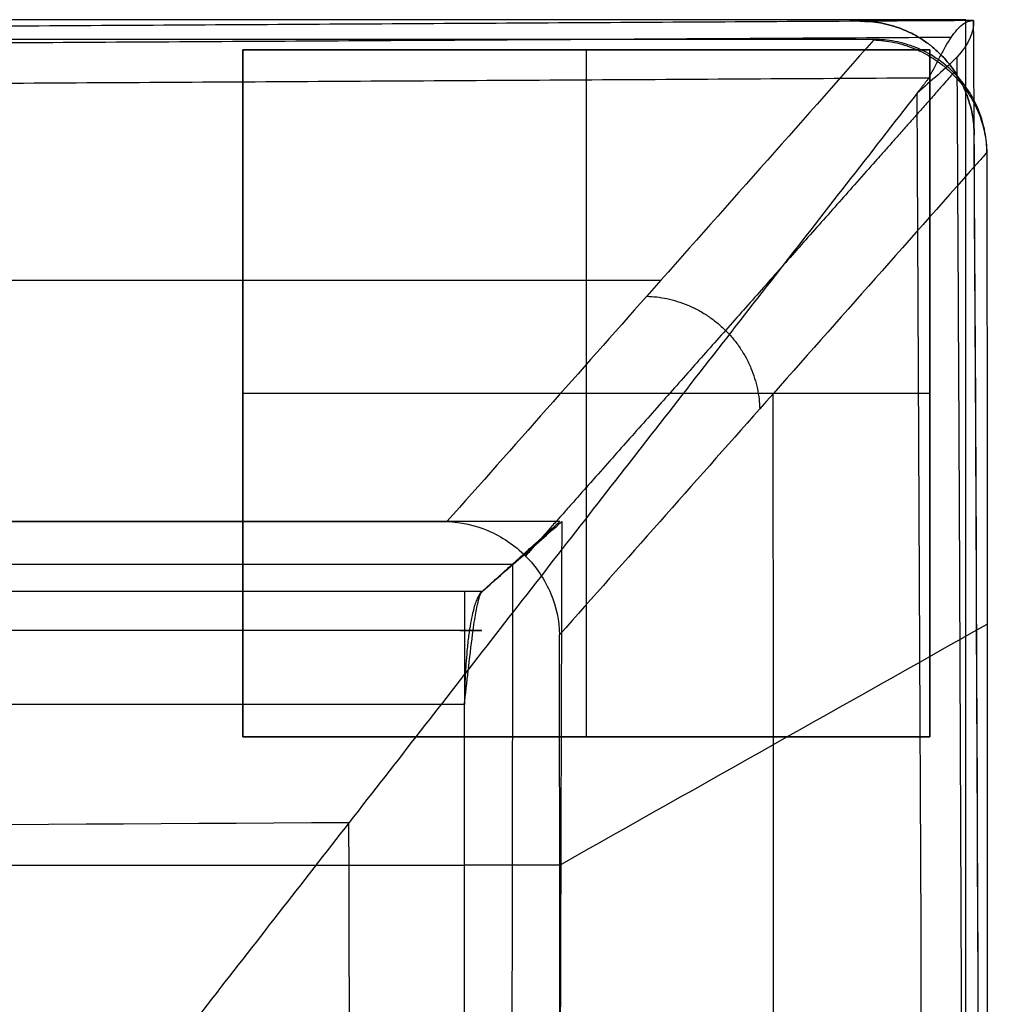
# Model space of a CAD drawing. Header units: millimetres. Extents: x -7048 to -6095, y -2354 to -1505.
# Tile 17 of 17: x -6180 to -6095, y -1591 to -1505. Entities that reach past the tile are written whole.
import ezdxf

# ---------------------------------------------------------------- set-up
doc = ezdxf.new("R2010")
doc.units = ezdxf.units.MM
doc.layers.add('cannaper 2$Calque 20', color=7, linetype='Continuous', true_color=0x000000)
doc.layers.add('cannaper 2$Calque 21', color=7, linetype='Continuous', true_color=0x9e5002)

msp = doc.modelspace()

# ---------------------------------------------------------------- linework, layer by layer
at = {"layer": 'cannaper 2$Calque 20'}
for points, degree in [([(-6106.841706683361, -1505.5580002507, -613.3570830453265), (-6339.098974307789, -1506.912338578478, -613.3570830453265), (-6571.356241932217, -1508.266676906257, -613.3570830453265)], 2), ([(-6106.841706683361, -1505.5580002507, -419.6960107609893), (-6339.098974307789, -1506.912338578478, -419.6960107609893), (-6571.356241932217, -1508.266676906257, -419.6960107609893)], 2), ([(-6106.84170668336, -1505.5580002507, -504.6407681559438), (-6339.098974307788, -1506.912338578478, -504.6407681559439), (-6571.356241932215, -1508.266676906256, -504.640768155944)], 2), ([(-6096.914661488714, -1505.500113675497, -419.6960107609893), (-6101.878184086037, -1505.529056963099, -419.6960107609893), (-6106.841706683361, -1505.5580002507, -419.6960107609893)], 2), ([(-6106.841706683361, -1505.5580002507, -419.6960107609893), (-6106.841706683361, -1505.5580002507, -516.5265469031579), (-6106.841706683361, -1505.5580002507, -613.3570830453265)], 2), ([(-6096.85846723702, -1515.502634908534, -419.6960107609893), (-6096.876735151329, -1512.168457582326, -419.6960107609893), (-6096.895462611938, -1508.834283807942, -419.6960107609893), (-6096.914661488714, -1505.500113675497, -419.6960107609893)], 3), ([(-6105.592920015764, -1507.15716190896, -418.4824824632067), (-6337.941319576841, -1507.154079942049, -418.4824824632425), (-6570.289719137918, -1507.150997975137, -418.4824824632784)], 2), ([(-6099.805351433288, -1508.446899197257, -419.6960107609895), (-6099.805351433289, -1508.446899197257, -516.5265469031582), (-6099.805351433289, -1508.446899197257, -613.3570830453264)], 2), ([(-6100.825647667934, -1510.523003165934, -414.4808962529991), (-6336.086089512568, -1511.89485359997, -414.480896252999), (-6571.346531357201, -1513.266704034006, -414.4808962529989)], 2), ([(-6100.825647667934, -1510.523003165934, -414.4808962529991), (-6101.333742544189, -1511.175574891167, -414.4808962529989), (-6101.841837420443, -1511.8281466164, -414.4808962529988)], 2), ([(-6101.841837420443, -1511.8281466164, -414.4808962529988), (-6151.431400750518, -1575.516124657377, -414.4808962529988), (-6201.020964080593, -1639.204102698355, -414.4808962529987)], 2), ([(-6100.333062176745, -2290.060001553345, -414.4808962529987), (-6101.754448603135, -2030.651609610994, -414.4808962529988), (-6100.39404410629, -1771.23647441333, -414.4808962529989), (-6101.841837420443, -1511.8281466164, -414.4808962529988)], 3), ([(-6096.85846723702, -1515.502634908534, -419.6960107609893), (-6096.858467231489, -1515.502634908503, -516.5265469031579), (-6096.858467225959, -1515.502634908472, -613.3570830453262)], 2), ([(-6096.61102101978, -1567.052208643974, -419.6960107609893), (-6096.682380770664, -1549.86893128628, -419.6960107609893), (-6096.764321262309, -1532.685735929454, -419.6960107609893), (-6096.85846723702, -1515.502634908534, -419.6960107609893)], 3), ([(-6096.61102101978, -1567.052182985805, -613.3570830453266), (-6096.682380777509, -1549.868914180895, -613.3570830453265), (-6096.764321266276, -1532.685727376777, -613.3570830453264), (-6096.858467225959, -1515.502634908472, -613.3570830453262)], 3), ([(-6095.370166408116, -2290.032402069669, -504.6407681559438), (-6096.784703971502, -2031.862408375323, -504.6407681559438), (-6095.443961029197, -1773.671874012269, -504.6407681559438), (-6096.858467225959, -1515.502634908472, -504.6407681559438)], 3), ([(-6095.755770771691, -1517.024842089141, -418.4824659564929), (-6096.040853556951, -1517.346645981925, -416.7323131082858), (-6096.325936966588, -1517.668450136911, -414.9821603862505), (-6096.611021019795, -1517.990254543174, -413.2320077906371)], 3), ([(-6095.755770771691, -1517.024842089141, -418.4824659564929), (-6095.742690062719, -1547.758910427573, -418.482423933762), (-6095.680596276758, -1578.492692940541, -418.4824657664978), (-6095.758055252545, -1609.228881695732, -418.4824824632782)], 3), ([(-6124.244827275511, -1528.205895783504, -303.9832909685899), (-6347.267273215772, -1528.202937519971, -303.9832909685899), (-6570.289719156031, -1528.199979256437, -303.98329096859)], 2), ([(-6114.403874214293, -1609.228881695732, -303.9832909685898), (-6114.340864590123, -1585.510425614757, -303.9832737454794), (-6114.408738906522, -1561.794474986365, -303.9831392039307), (-6114.407695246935, -1538.078503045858, -303.9832362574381)], 3), ([(-6570.289719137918, -1549.248960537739, -189.4840994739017), (-6356.594768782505, -1549.25179507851, -189.4840994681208), (-6142.899818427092, -1549.254629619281, -189.4840994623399)], 2), ([(-6133.047436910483, -1549.254760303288, -189.4840994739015), (-6278.794864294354, -1549.252827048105, -189.4840994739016), (-6424.542291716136, -1549.253793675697, -189.4840994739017), (-6570.289719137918, -1549.254760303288, -189.4840994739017)], 3), ([(-6140.013147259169, -1555.522569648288, -151.2689752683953), (-6137.655515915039, -1553.431787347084, -164.007350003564), (-6135.216943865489, -1551.337578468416, -176.7457247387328), (-6132.874772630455, -1549.247450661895, -189.4840994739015)], 3), ([(-6139.848401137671, -1555.367079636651, -152.2191874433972), (-6136.447919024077, -1552.31091996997, -170.8516434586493), (-6133.047436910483, -1549.254760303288, -189.4840994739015)], 2), ([(-6132.874772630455, -1549.247450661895, -189.4840994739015), (-6132.961104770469, -1579.238166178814, -189.4840994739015), (-6133.047436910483, -1609.228881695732, -189.4840994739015)], 2), ([(-6137.212732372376, -1552.998290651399, -166.6609579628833), (-6282.960159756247, -1552.996357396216, -166.6609579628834), (-6426.624939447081, -1552.997324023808, -166.6609579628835), (-6570.289719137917, -1552.998290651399, -166.6609579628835)], 3), ([(-6137.212732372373, -1605.485351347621, -166.6609579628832), (-6137.174655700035, -1579.240209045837, -166.6609579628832), (-6137.136579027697, -1552.995066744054, -166.6609579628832)], 2), ([(-6133.047596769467, -1579.240588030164, -189.4839735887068), (-6120.606971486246, -1572.224473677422, -265.8167990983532), (-6108.166346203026, -1565.208359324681, -342.1496246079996), (-6095.725720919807, -1558.192244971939, -418.4824501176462)], 3), ([(-6133.049693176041, -1609.228881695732, -189.4840994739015), (-6133.001448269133, -1592.528006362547, -189.4840821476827), (-6133.070725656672, -1575.829607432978, -189.4838740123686), (-6133.062695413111, -1559.13146407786, -189.4839894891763)], 3), ([(-6141.37808749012, -1565.23519200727, -143.8378272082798), (-6284.348631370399, -1565.233285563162, -143.8378254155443), (-6427.319175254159, -1565.234248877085, -143.8378236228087), (-6570.289719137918, -1565.235212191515, -143.837821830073)], 3), ([(-6141.378284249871, -1593.248429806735, -143.8378626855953), (-6141.378185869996, -1579.241810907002, -143.8378449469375), (-6141.37808749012, -1565.23519200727, -143.8378272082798)], 2), ([(-6141.37808749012, -1565.23519200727, -143.8378272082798), (-6141.366784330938, -1565.139524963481, -143.8378271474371), (-6141.355546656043, -1565.043921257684, -143.8391977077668), (-6141.344370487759, -1564.948408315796, -143.8419345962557)], 3), ([(-6141.37808749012, -1565.23519200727, -143.8378272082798), (-6141.378086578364, -1565.105382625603, -143.837827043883), (-6141.378085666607, -1564.975573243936, -143.8378268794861)], 2), ([(-6095.370167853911, -2290.03240207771, -419.6960107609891), (-6096.690556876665, -2049.04555962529, -419.6960107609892), (-6095.610228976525, -1808.040819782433, -419.6960107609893), (-6096.61102101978, -1567.052208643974, -419.6960107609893)], 3), ([(-6095.370166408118, -2290.032402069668, -613.3570830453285), (-6096.690555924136, -2049.045551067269, -613.357083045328), (-6095.610228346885, -1808.040802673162, -613.3570830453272), (-6096.61102101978, -1567.052182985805, -613.3570830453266)], 3), ([(-6151.452109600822, -1575.542696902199, -414.4808962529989), (-6291.37470838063, -1576.359420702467, -414.4808962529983), (-6431.298410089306, -1577.176150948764, -414.4808962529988), (-6571.220826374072, -1577.992873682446, -414.4808962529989)], 3), ([(-6570.289719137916, -1579.241820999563, -143.8378164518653), (-6427.319063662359, -1579.241334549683, -143.8378164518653), (-6284.348392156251, -1579.240848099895, -143.8378164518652), (-6141.378027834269, -1579.24182099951, -143.8378164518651)], 3), ([(-6132.961104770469, -1579.238166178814, -189.4840994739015), (-6135.748346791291, -1579.238605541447, -174.2686717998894), (-6138.604357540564, -1579.241956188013, -159.0532441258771), (-6141.378027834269, -1579.24182099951, -143.8378164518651)], 3)]:
    msp.add_open_spline(points, degree=degree, dxfattribs=at)
for points, weights, degree in [([(-6106.841706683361, -1505.5580002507, -613.3570830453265), (-6096.913270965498, -1505.50010556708, -613.3570830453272), (-6096.858467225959, -1515.502634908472, -613.3570830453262)], [1, 0.7070119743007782, 1], 2), ([(-6096.85846723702, -1515.502634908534, -419.6960107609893), (-6096.913270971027, -1505.50010556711, -419.6960107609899), (-6106.841706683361, -1505.5580002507, -419.6960107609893)], [1, 0.7070119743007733, 1], 2), ([(-6106.841706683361, -1505.5580002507, -516.5265469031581), (-6096.913270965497, -1505.50010556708, -516.5265469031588), (-6096.858467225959, -1515.502634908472, -516.5265469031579)], [1, 0.7070119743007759, 1], 2), ([(-6098.876103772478, -1506.976041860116, -416.0083679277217), (-6335.116719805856, -1508.353607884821, -416.0083679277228), (-6571.357335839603, -1509.731173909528, -416.0083679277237)], [0.8535533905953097, 0.8535533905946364, 0.8535533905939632], 2), ([(-6105.625433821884, -1507.193856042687, -418.2828766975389), (-6096.038535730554, -1507.471673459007, -416.7723375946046), (-6095.755770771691, -1517.024842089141, -418.4824659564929)], [1, 0.7174636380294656, 0.9999999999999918], 2), ([(-6096.823769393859, -2290.040485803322, -416.0083679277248), (-6098.250822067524, -2029.607830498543, -416.0083679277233), (-6096.873608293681, -1769.142595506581, -416.0083679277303), (-6098.350261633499, -1508.658474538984, -416.0083679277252)], [0.8535533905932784, 0.8535533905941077, 0.8535533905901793, 0.8535533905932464], 3), ([(-6125.455874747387, -1529.57245353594, -296.5496011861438), (-6115.864246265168, -1529.850453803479, -295.0380677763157), (-6115.586103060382, -1539.408371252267, -296.7498518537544)], [1, 0.7172904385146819, 1], 2), ([(-6141.377900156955, -1555.367059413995, -152.2191876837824), (-6141.377917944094, -1556.741820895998, -143.8378164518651), (-6141.378027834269, -1565.235192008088, -143.8378164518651)], [1, 0.7621885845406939, 1], 2)]:
    msp.add_rational_spline(points, weights, degree=degree, dxfattribs=at)
for points, knots in [([(-6096.914661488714, -1505.500113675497, -419.6960107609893), (-6096.911508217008, -1506.047798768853, -419.0548400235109), (-6097.021097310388, -1506.563668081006, -418.4025351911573), (-6097.498574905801, -1507.615928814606, -417.1192406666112), (-6097.869892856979, -1508.131980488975, -416.5162699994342), (-6098.830623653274, -1509.184888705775, -415.5004734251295), (-6099.401527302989, -1509.70204472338, -415.1072078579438), (-6100.616854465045, -1510.758391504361, -414.5991628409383), (-6101.234722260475, -1511.27707318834, -414.4808962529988), (-6101.841837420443, -1511.8281466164, -414.4808962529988)], [0, 0, 0, 0, 2.456365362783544, 2.456365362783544, 5.034076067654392, 5.034076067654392, 7.61174835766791, 7.61174835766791, 10.06800188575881, 10.06800188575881, 10.06800188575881, 10.06800188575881]), ([(-6100.825647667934, -1510.523003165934, -414.4808962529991), (-6100.663185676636, -1510.227423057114, -414.4808962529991), (-6100.500786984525, -1509.920825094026, -414.5082148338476), (-6100.176034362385, -1509.299837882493, -414.627706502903), (-6100.013680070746, -1508.985511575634, -414.7199843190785), (-6099.688906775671, -1508.368122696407, -414.9741322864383), (-6099.526487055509, -1508.065184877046, -415.1360624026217), (-6099.201462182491, -1507.491585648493, -415.5259042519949), (-6099.038856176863, -1507.221072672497, -415.7537893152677), (-6098.713351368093, -1506.731011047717, -416.2629465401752), (-6098.550451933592, -1506.511572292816, -416.5441040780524), (-6098.224289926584, -1506.135902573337, -417.1403943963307), (-6098.061027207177, -1505.979697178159, -417.4553723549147), (-6097.734117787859, -1505.734122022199, -418.0973370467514), (-6097.570471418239, -1505.644694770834, -418.4241936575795), (-6097.242820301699, -1505.528219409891, -419.0699115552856), (-6097.078816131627, -1505.501070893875, -419.3887071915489), (-6096.914661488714, -1505.500113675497, -419.6960107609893)], [0, 0, 0, 0, 1.099995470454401, 1.099995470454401, 2.199990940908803, 2.199990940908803, 3.299986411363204, 3.299986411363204, 4.399981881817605, 4.399981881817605, 5.499977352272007, 5.499977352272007, 6.599972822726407, 6.599972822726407, 7.699968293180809, 7.699968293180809, 8.79996376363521, 8.79996376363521, 8.79996376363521, 8.79996376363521]), ([(-6105.592920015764, -1507.15716190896, -418.4824824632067), (-6105.603757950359, -1507.169393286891, -418.4159472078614), (-6105.614595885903, -1507.181624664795, -418.3494119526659), (-6105.625433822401, -1507.193856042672, -418.2828766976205), (-6112.235165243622, -1514.653400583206, -377.7050527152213), (-6124.658873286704, -1528.673689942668, -301.4386223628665), (-6137.084599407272, -1542.693920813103, -225.1725100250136), (-6142.899818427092, -1549.254629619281, -189.4840994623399)], [1.555242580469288, 1.555242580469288, 1.555242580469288, 1.555242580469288, 1.760781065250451, 1.760781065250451, 1.760781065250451, 127.1124399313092, 237.3607999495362, 237.3607999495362, 237.3607999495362, 237.3607999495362]), ([(-6096.61102101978, -1513.001854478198, -418.420139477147), (-6096.82075862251, -1512.531306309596, -418.4103646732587), (-6097.070364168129, -1512.070361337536, -418.4013868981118), (-6097.7248100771, -1511.066271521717, -418.3859719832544), (-6098.153391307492, -1510.535478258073, -418.3809500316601), (-6099.111080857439, -1509.573369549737, -418.380450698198), (-6099.639989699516, -1509.142300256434, -418.3849806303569), (-6100.762913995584, -1508.403479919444, -418.4016511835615), (-6101.356748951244, -1508.096017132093, -418.413767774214), (-6102.567969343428, -1507.612896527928, -418.4397967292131), (-6103.185122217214, -1507.437222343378, -418.4536487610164), (-6104.406151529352, -1507.209384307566, -418.4750240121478), (-6105.009889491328, -1507.157169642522, -418.4824824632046), (-6105.592920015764, -1507.15716190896, -418.4824824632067)], [-11.14788939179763, -11.14788939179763, -11.14788939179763, -11.14788939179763, -9.637502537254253, -9.637502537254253, -7.71352272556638, -7.71352272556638, -5.789125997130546, -5.789125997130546, -3.861157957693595, -3.861157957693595, -1.931761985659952, -1.931761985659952, 0, 0, 0, 0]), ([(-6095.755770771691, -1517.024842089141, -418.4824659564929), (-6095.756019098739, -1516.441380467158, -418.4824667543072), (-6095.807800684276, -1515.837134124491, -418.4753973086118), (-6096.033666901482, -1514.615289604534, -418.4547514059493), (-6096.20769646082, -1513.99783951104, -418.4412431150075), (-6096.498849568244, -1513.260979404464, -418.4255673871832), (-6096.553432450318, -1513.131054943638, -418.4228233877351), (-6096.61102101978, -1513.001854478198, -418.420139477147)], [-15.42246148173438, -15.42246148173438, -15.42246148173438, -15.42246148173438, -13.49050407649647, -13.49050407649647, -11.56260290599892, -11.56260290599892, -11.14788939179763, -11.14788939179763, -11.14788939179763, -11.14788939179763]), ([(-6096.611021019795, -1517.990254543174, -413.2320077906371), (-6102.935661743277, -1525.129542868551, -374.4045593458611), (-6115.085148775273, -1538.84349965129, -299.8217930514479), (-6127.236577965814, -1552.557472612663, -225.2392664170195), (-6133.062695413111, -1559.13146407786, -189.4839894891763)], [7.167323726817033, 7.167323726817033, 7.167323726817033, 7.167323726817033, 127.1124399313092, 237.5675499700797, 237.5675499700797, 237.5675499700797, 237.5675499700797]), ([(-6142.899818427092, -1549.254629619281, -189.4840994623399), (-6141.678491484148, -1549.293401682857, -189.2732809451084), (-6140.469745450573, -1549.557754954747, -189.1075626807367), (-6138.101425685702, -1550.551566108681, -188.8691375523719), (-6136.980520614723, -1551.305890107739, -188.807789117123), (-6135.089152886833, -1553.202996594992, -188.8132250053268), (-6134.338409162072, -1554.325995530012, -188.8799668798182), (-6133.353795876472, -1556.697956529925, -189.1203582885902), (-6133.09479387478, -1557.908239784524, -189.2832885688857), (-6133.062695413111, -1559.13146407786, -189.4839894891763)], [0, 0, 0, 0, 3.707315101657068, 3.707315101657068, 7.711922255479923, 7.711922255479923, 11.71653017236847, 11.71653017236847, 15.42384724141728, 15.42384724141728, 15.42384724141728, 15.42384724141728]), ([(-6139.848401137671, -1555.367079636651, -152.2191874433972), (-6140.358234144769, -1555.367072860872, -152.219187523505), (-6140.868067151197, -1555.367066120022, -152.2191876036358), (-6141.377900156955, -1555.367059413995, -152.2191876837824), (-6284.348570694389, -1555.365147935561, -152.2192183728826), (-6427.319177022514, -1555.366111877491, -152.2192145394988), (-6570.289719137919, -1555.367075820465, -152.2192107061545)], [-1.540754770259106, -1.540754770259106, -1.540754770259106, -1.540754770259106, -0.0001118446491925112, -0.0001118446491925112, -0.0001118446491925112, 432.0369338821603, 432.0369338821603, 432.0369338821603, 432.0369338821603]), ([(-6140.013147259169, -1555.522569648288, -151.2689752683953), (-6140.066112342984, -1555.614210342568, -150.9828469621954), (-6140.125693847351, -1555.719424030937, -150.6607042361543), (-6140.204908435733, -1555.868370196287, -150.2320422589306), (-6140.233377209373, -1555.923634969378, -150.077919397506), (-6140.288756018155, -1556.039697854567, -149.7779846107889), (-6140.31152363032, -1556.092181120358, -149.6546207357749), (-6140.339609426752, -1556.164269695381, -149.50237773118), (-6140.400690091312, -1556.321047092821, -149.1712814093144), (-6140.448880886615, -1556.465997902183, -148.909799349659), (-6140.506012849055, -1556.661887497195, -148.5995216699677), (-6140.560707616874, -1556.849420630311, -148.302480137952), (-6140.608998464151, -1557.032659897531, -148.0399586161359), (-6140.65927107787, -1557.254412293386, -147.766429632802), (-6140.718396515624, -1557.515214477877, -147.444733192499), (-6140.777260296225, -1557.816470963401, -147.1240860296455), (-6140.830196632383, -1558.114307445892, -146.8354429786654), (-6140.891999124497, -1558.462027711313, -146.4984559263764), (-6140.948818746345, -1558.822376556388, -146.188241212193), (-6141.000903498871, -1559.215915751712, -145.903615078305), (-6141.05430511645, -1559.619404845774, -145.6117927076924), (-6141.105634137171, -1560.080206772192, -145.3309685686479), (-6141.14741218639, -1560.523675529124, -145.1022320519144), (-6141.184094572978, -1560.913054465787, -144.9013944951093), (-6141.213939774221, -1561.293478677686, -144.7378648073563), (-6141.242897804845, -1561.702179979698, -144.5791281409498), (-6141.268490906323, -1562.063390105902, -144.4388367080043), (-6141.28544855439, -1562.334632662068, -144.345830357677), (-6141.30224204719, -1562.711892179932, -144.2537088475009), (-6141.321262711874, -1563.139184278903, -144.1493700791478), (-6141.339465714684, -1563.694934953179, -144.0494789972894), (-6141.352957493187, -1564.128378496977, -143.975429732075), (-6141.3608431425, -1564.381716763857, -143.9321495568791), (-6141.371056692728, -1564.721377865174, -143.8760857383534), (-6141.378085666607, -1564.975573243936, -143.8378268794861)], [0, 0, 0, 0, 0.9226897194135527, 0.9226897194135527, 1.393164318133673, 1.393164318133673, 1.909534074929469, 1.909534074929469, 1.909534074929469, 2.955320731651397, 2.955320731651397, 2.955320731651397, 3.990476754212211, 3.990476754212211, 3.990476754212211, 5.270989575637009, 5.270989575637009, 5.270989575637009, 6.726625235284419, 6.726625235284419, 6.726625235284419, 8.270347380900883, 8.270347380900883, 8.270347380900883, 9.564620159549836, 9.564620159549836, 9.564620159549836, 10.62894632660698, 10.62894632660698, 10.62894632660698, 12.07410608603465, 12.07410608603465, 12.07410608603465, 12.93280127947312, 12.93280127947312, 12.93280127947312, 12.93280127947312]), ([(-6140.47204632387, -1557.791923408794, -147.1596675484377), (-6140.392669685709, -1557.28500150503, -147.7246646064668), (-6140.312789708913, -1556.843148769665, -148.3465685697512), (-6140.108138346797, -1555.925752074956, -150.0124542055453), (-6139.982905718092, -1555.551361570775, -151.0956841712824), (-6139.848401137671, -1555.367079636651, -152.2191874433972)], [8.44408848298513, 8.44408848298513, 8.44408848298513, 8.44408848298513, 10.7364622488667, 10.7364622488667, 14.16626129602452, 14.16626129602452, 14.16626129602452, 14.16626129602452]), ([(-6141.344370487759, -1564.948408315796, -143.8419345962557), (-6141.222541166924, -1563.9072395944, -143.8717689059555), (-6141.108020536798, -1562.876856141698, -144.0639608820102), (-6140.864989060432, -1560.748416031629, -144.8187848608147), (-6140.739674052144, -1559.687455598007, -145.4296158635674), (-6140.566119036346, -1558.416766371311, -146.5088599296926), (-6140.519171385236, -1558.092877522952, -146.8242348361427), (-6140.47204632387, -1557.791923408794, -147.1596675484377)], [0.2881987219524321, 0.2881987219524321, 0.2881987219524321, 0.2881987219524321, 3.429799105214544, 3.429799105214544, 7.083130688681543, 7.083130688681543, 8.44408848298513, 8.44408848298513, 8.44408848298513, 8.44408848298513]), ([(-6152.450512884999, -2295.355147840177, -414.4808962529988), (-6152.643627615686, -2266.821395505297, -414.4808962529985), (-6152.779434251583, -2238.287798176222, -414.4808962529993), (-6152.953337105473, -2179.552295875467, -414.4808962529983), (-6152.98506568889, -2149.35163282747, -414.4808962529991), (-6152.954268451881, -2088.950635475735, -414.4808962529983), (-6152.890972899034, -2058.748065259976, -414.4808962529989), (-6152.699724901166, -1998.347023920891, -414.4808962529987), (-6152.571450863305, -1968.148229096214, -414.4808962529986), (-6152.146611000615, -1877.546033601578, -414.4808962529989), (-6151.810238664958, -1817.147798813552, -414.4808962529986), (-6151.48812912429, -1726.545779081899, -414.4808962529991), (-6151.410959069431, -1696.346135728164, -414.4808962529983), (-6151.352327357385, -1635.94365656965, -414.4808962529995), (-6151.37156701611, -1605.744668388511, -414.4808962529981), (-6151.452109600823, -1575.542696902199, -414.4808962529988)], [4.999914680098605, 4.999914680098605, 4.999914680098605, 4.999914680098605, 90.6029397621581, 90.6029397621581, 181.2058795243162, 181.2058795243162, 271.8088192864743, 271.8088192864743, 362.4117590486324, 362.4117590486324, 543.6176385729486, 543.6176385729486, 634.2205783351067, 634.2205783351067, 724.8235180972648, 724.8235180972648, 724.8235180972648, 724.8235180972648])]:
    msp.add_open_spline(points, degree=3, knots=knots, dxfattribs=at)
for points, weights, knots in [([(-6098.637972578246, -1510.048665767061, -418.3806975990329), (-6098.674388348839, -1510.089769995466, -418.1571186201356), (-6098.710804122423, -1510.130874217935, -417.9335396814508), (-6098.747219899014, -1510.171978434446, -417.7099607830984), (-6105.35661306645, -1517.632308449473, -377.1308517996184), (-6117.785097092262, -1531.660395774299, -300.8281682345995), (-6130.214639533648, -1545.687386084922, -224.531572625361), (-6136.034836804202, -1552.254443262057, -188.8105070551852)], [0.8587322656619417, 0.8587321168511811, 0.8587319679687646, 0.8587318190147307, 0.8587048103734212, 0.858649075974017, 0.8585922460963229, 0.858575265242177], [1.070108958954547, 1.070108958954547, 1.070108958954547, 1.070108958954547, 1.760781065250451, 1.760781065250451, 1.760781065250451, 127.1124399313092, 237.4641749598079, 237.4641749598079, 237.4641749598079, 237.4641749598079]), ([(-6140.613194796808, -1558.761651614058, -146.2159305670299), (-6140.868111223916, -1558.76164823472, -146.2159305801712), (-6141.123027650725, -1558.7616448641, -146.2159305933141), (-6141.377944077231, -1558.761641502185, -146.2159306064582), (-6284.348488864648, -1558.759723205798, -146.2159406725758), (-6427.319172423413, -1558.760687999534, -146.2159394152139), (-6570.289719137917, -1558.761652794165, -146.215938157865)], [0.8810942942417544, 0.8810942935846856, 0.8810942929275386, 0.8810942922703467, 0.8810937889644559, 0.8810938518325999, 0.8810939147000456], [-0.7704333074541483, -0.7704333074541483, -0.7704333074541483, -0.7704333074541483, -0.0001118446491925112, -0.0001118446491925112, -0.0001118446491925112, 432.0369169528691, 432.0369169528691, 432.0369169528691, 432.0369169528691])]:
    msp.add_rational_spline(points, weights, degree=3, knots=knots, dxfattribs=at)
at = {"layer": 'cannaper 2$Calque 21'}
for p, q in [((-6130.724558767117, -1568.046852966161, -430.7087466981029), (-6130.724558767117, -1508.046852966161, -430.7087466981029)), ((-6160.724558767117, -1538.046852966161, -430.7087466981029), (-6100.724558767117, -1538.046852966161, -430.7087466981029))]:
    msp.add_line(p, q, dxfattribs=at)
for points in [[(-6097.584850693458, -1505.424789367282, -614.090718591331), (-6334.597935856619, -1505.424789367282, -614.0907185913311), (-6571.61102101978, -1505.424789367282, -614.0907185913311)], [(-6097.584850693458, -1505.424789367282, -659.090718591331), (-6334.597935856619, -1505.424789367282, -659.090718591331), (-6571.61102101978, -1505.424789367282, -659.090718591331)], [(-6097.584850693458, -1505.424789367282, -636.590718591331), (-6334.597935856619, -1505.424789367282, -636.590718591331), (-6571.61102101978, -1505.424789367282, -636.590718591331)], [(-6097.584850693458, -2297.507224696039, -614.090718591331), (-6097.584850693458, -1901.46600703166, -614.090718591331), (-6097.584850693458, -1505.424789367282, -614.090718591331)], [(-6097.584850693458, -1505.424789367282, -614.090718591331), (-6097.584850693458, -1505.424789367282, -636.590718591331), (-6097.584850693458, -1505.424789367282, -659.090718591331)], [(-6097.584850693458, -2297.507224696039, -659.090718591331), (-6097.584850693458, -1901.46600703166, -659.090718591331), (-6097.584850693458, -1505.424789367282, -659.090718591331)], [(-6097.584850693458, -2297.507224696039, -636.590718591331), (-6097.584850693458, -1901.46600703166, -636.590718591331), (-6097.584850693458, -1505.424789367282, -636.590718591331)], [(-6160.724558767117, -1508.046852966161, -823.8438493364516), (-6130.724558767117, -1508.046852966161, -823.8438493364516), (-6100.724558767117, -1508.046852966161, -823.8438493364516)], [(-6100.724558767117, -1508.046852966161, -430.7087466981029), (-6130.724558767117, -1508.046852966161, -430.7087466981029), (-6160.724558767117, -1508.046852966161, -430.7087466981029)], [(-6160.724558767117, -1508.046852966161, -430.7087466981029), (-6160.724558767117, -1508.046852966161, -627.2762980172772), (-6160.724558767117, -1508.046852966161, -823.8438493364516)], [(-6160.724558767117, -1508.046852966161, -430.7087466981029), (-6160.724558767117, -1538.046852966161, -430.7087466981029), (-6160.724558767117, -1568.046852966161, -430.7087466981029)], [(-6160.724558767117, -1568.046852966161, -823.8438493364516), (-6160.724558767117, -1538.046852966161, -823.8438493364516), (-6160.724558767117, -1508.046852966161, -823.8438493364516)], [(-6100.724558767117, -1508.046852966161, -628.6122928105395), (-6130.724558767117, -1508.046852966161, -628.6122928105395), (-6160.724558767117, -1508.046852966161, -628.6122928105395)], [(-6160.724558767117, -1508.046852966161, -628.6122928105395), (-6160.724558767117, -1538.046852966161, -628.6122928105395), (-6160.724558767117, -1568.046852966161, -628.6122928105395)], [(-6130.724558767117, -1508.046852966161, -430.7087466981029), (-6130.724558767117, -1508.046852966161, -627.2762980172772), (-6130.724558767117, -1508.046852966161, -823.8438493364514)], [(-6100.724558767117, -1568.046852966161, -430.7087466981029), (-6100.724558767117, -1538.046852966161, -430.7087466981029), (-6100.724558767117, -1508.046852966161, -430.7087466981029)], [(-6100.724558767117, -1508.046852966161, -430.7087466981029), (-6100.724558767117, -1508.046852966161, -627.2762980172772), (-6100.724558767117, -1508.046852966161, -823.8438493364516)], [(-6100.724558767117, -1508.046852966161, -823.8438493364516), (-6100.724558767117, -1538.046852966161, -823.8438493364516), (-6100.724558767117, -1568.046852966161, -823.8438493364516)], [(-6100.724558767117, -1568.046852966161, -628.6122928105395), (-6100.724558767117, -1538.046852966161, -628.6122928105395), (-6100.724558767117, -1508.046852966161, -628.6122928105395)], [(-6160.724558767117, -1538.046852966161, -430.7087466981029), (-6160.724558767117, -1538.046852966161, -627.2762980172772), (-6160.724558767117, -1538.046852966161, -823.8438493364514)], [(-6100.724558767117, -1538.046852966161, -430.7087466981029), (-6100.724558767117, -1538.046852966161, -627.2762980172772), (-6100.724558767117, -1538.046852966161, -823.8438493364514)], [(-6160.724558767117, -1568.046852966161, -430.7087466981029), (-6130.724558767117, -1568.046852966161, -430.7087466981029), (-6100.724558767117, -1568.046852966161, -430.7087466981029)], [(-6160.724558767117, -1568.046852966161, -430.7087466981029), (-6160.724558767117, -1568.046852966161, -627.2762980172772), (-6160.724558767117, -1568.046852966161, -823.8438493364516)], [(-6100.724558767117, -1568.046852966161, -823.8438493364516), (-6130.724558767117, -1568.046852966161, -823.8438493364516), (-6160.724558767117, -1568.046852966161, -823.8438493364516)], [(-6160.724558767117, -1568.046852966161, -628.6122928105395), (-6130.724558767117, -1568.046852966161, -628.6122928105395), (-6100.724558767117, -1568.046852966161, -628.6122928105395)], [(-6130.724558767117, -1568.046852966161, -430.7087466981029), (-6130.724558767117, -1568.046852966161, -627.2762980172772), (-6130.724558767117, -1568.046852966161, -823.8438493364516)], [(-6100.724558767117, -1568.046852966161, -430.7087466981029), (-6100.724558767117, -1568.046852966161, -627.2762980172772), (-6100.724558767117, -1568.046852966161, -823.8438493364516)]]:
    msp.add_open_spline(points, degree=2, dxfattribs=at)

doc.saveas('drawing.dxf')
